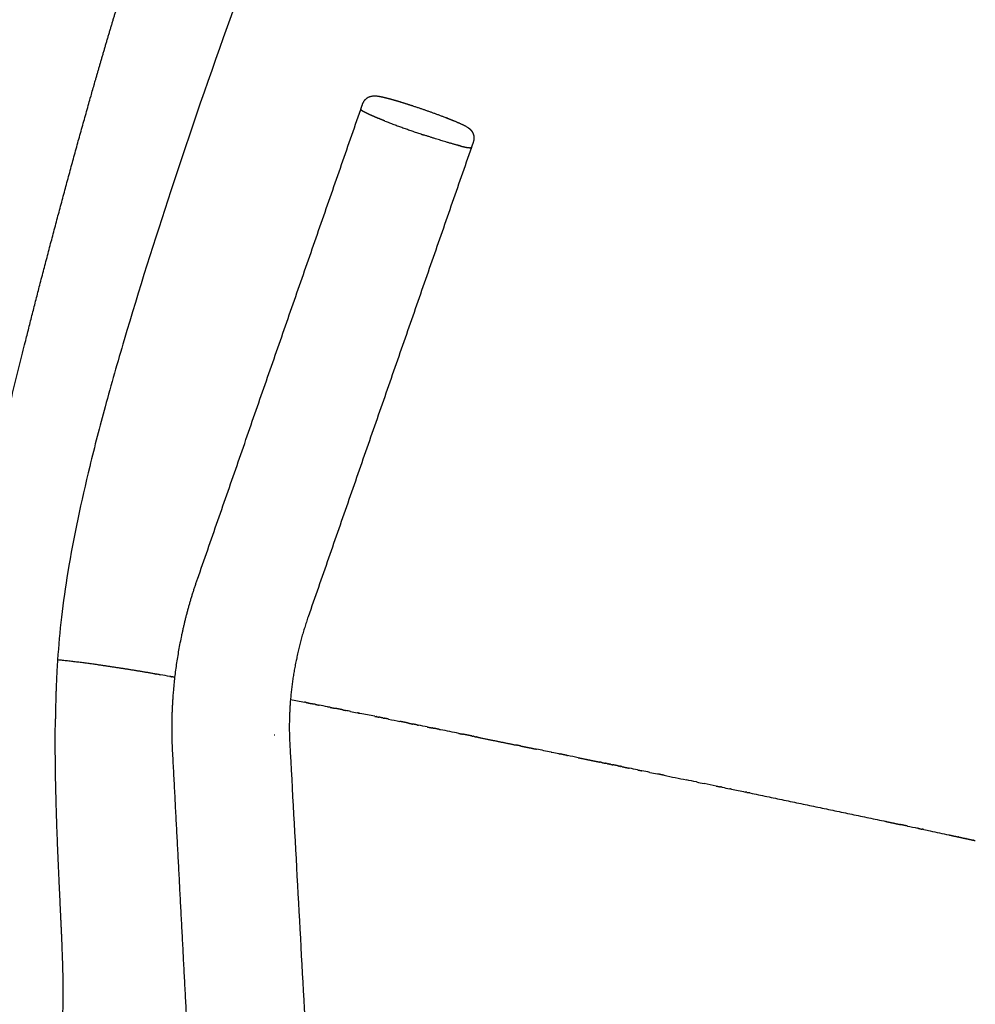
# Model space of a CAD drawing. Header units: millimetres. Extents: x 847 to 2889, y 2747 to 4819.
# Tile 5 of 26: x 1348 to 1525, y 3130 to 3312. Entities that reach past the tile are written whole.
import ezdxf

# ---------------------------------------------------------------- set-up
doc = ezdxf.new("R2010")
doc.units = ezdxf.units.MM
doc.header["$MEASUREMENT"] = 0
doc.layers.add('2DVýkres$viditelné$tečné', color=7, linetype='Continuous', true_color=0x000000)
doc.layers.add('2DVýkres$viditelné$čáry', color=7, linetype='Continuous', true_color=0x000000)

msp = doc.modelspace()

# ---------------------------------------------------------------- linework, layer by layer
at = {"layer": '2DVýkres$viditelné$tečné'}
msp.add_open_spline([(1423.31, 3401.17), (1422.47, 3399.45), (1420.69, 3395.68), (1416.87, 3387.28), (1411.76, 3375.52), (1405.46, 3360.34), (1397.13, 3339.44), (1387.14, 3312.82), (1376.63, 3282.38), (1369.01, 3258.19), (1364.13, 3241.12), (1360.41, 3226.84), (1357.61, 3213.84), (1355.9, 3201.83), (1355.4, 3196.38), (1355.23, 3193.73)], degree=3, knots=[0, 0, 0, 0, 1.545078, 3.363111, 7.446368, 11.881883, 16.62331, 25.596024, 34.812874, 42.597711, 46.053058, 49.128057, 54.502048, 56.774814, 58.913383, 58.913383, 58.913383, 58.913383], dxfattribs=at)
for points, weights, degree in [([(1427.42, 3294.15), (1427.38, 3294.16), (1427.34, 3294.17)], [1, 0.997712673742, 1], 2), ([(1427.5, 3294.11), (1427.47, 3294.13), (1427.44, 3294.14)], [3085.7631136, 3115.58186989, 3148.34446636], 2), ([(1355.23, 3193.73), (1354.97, 3189.92), (1354.87, 3186.35), (1354.83, 3182.82)], [3238.25832614, 3237.94947452, 3237.53889242, 3237.04457102], 3), ([(1355.81, 3146.69), (1355.56, 3152.08), (1354.99, 3163.7), (1354.75, 3176.38), (1354.83, 3182.82)], [3230.35761682, 3231.34027905, 3233.78201098, 3236.14282585, 3237.04457102], 3), ([(1395.41, 3179.87), (1395.46, 3179.85), (1395.51, 3179.84)], [3244.47459421, 3244.45092849, 3244.58057718], 2), ([(1355.3, 3117.95), (1356, 3122.37), (1356.51, 3131.35), (1356.07, 3141.29), (1355.81, 3146.69)], [3228.70156316, 3228.040673, 3227.88603759, 3229.37495458, 3230.35761682], 3)]:
    msp.add_rational_spline(points, weights, degree=degree, dxfattribs=at)
at = {"layer": '2DVýkres$viditelné$čáry'}
for points, weights, degree, knots in [([(1337.76, 3192.9), (1338.08, 3196.29), (1338.47, 3199.68), (1338.92, 3203.05), (1339.67, 3208.62), (1340.62, 3214.17), (1342.63, 3224.55), (1343.69, 3229.44), (1344.8, 3234.28), (1345.5, 3237.31), (1346.22, 3240.34), (1346.95, 3243.37), (1347.28, 3244.7), (1347.95, 3247.45), (1349.4, 3253.26), (1352.15, 3264.09), (1354.62, 3273.49), (1356.33, 3279.81), (1358.2, 3286.8), (1360.14, 3293.78), (1362.13, 3300.73), (1365.18, 3311.36), (1368.48, 3322.27), (1371.98, 3332.75), (1374.8, 3341.19), (1377.82, 3349.56), (1381.05, 3357.86), (1384.02, 3365.51), (1387.2, 3373.08), (1390.57, 3380.56), (1392.12, 3384), (1393.73, 3387.42), (1395.38, 3390.81), (1396.91, 3393.96), (1398.49, 3397.09), (1400.13, 3400.2), (1401.62, 3403.04), (1403.17, 3405.85), (1404.77, 3408.64), (1406.2, 3411.14), (1407.69, 3413.6), (1409.23, 3416.03)], [1, 0.999865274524, 0.999865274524, 1, 1.00012147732, 1.00018630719, 1.00029243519, 1.00033490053, 1.00040171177, 1.00038832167, 1.00038832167, 1.00040171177, 1.00040171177, 1.00040171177, 1.00040171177, 1.00040171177, 1.00040171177, 1.00040171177, 1.00037931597, 1.00037931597, 1.00040171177, 1.00053639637, 1.00062258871, 1.00061985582, 1.00041623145, 1.00041623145, 1.00061985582, 1.00038736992, 1.00038736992, 1.00061985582, 1.00055081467, 1.00055081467, 1.00061985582, 1.00053581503, 1.00053581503, 1.00061985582, 1.00050837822, 1.00050837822, 1.00061985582, 1.00045619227, 1.00045619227, 1.00061985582], 3, [0, 0, 0, 0, 2.748895, 2.748895, 2.748895, 18.311539, 18.311539, 32.055142, 32.055142, 32.055142, 34.567508, 34.567508, 34.567508, 35.6696, 36.84904, 39.400903, 44.68583, 44.68583, 44.68583, 50.522278, 50.522278, 50.522278, 81.501212, 81.501212, 81.501212, 88.67911, 88.67911, 88.67911, 95.300552, 95.300552, 95.300552, 98.342759, 98.342759, 98.342759, 101.172489, 101.172489, 101.172489, 103.762552, 103.762552, 103.762552, 106.084799, 106.084799, 106.084799, 106.084799]), ([(1411.79, 3296.76), (1411.98, 3297.32), (1412.38, 3297.77), (1412.92, 3298.03), (1413.01, 3298.07), (1413.19, 3298.14), (1413.56, 3298.24), (1414.09, 3298.28), (1414.87, 3298.19), (1415.44, 3298.06), (1415.77, 3297.98), (1417.1, 3297.66), (1418.98, 3297.1), (1421.18, 3296.38), (1423.27, 3295.69), (1425.34, 3294.95), (1427.39, 3294.16)], [1, 0.949035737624, 0.949035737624, 1, 1, 1, 1, 1, 1, 1, 1, 1.00056915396, 1.00099268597, 1.00117733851, 1.00096369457, 1.00096369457, 1.00117733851], 3, [0, 0, 0, 0, 0.469686, 0.469686, 0.469686, 0.548953, 0.622714, 0.785263, 0.974993, 1.252295, 1.252295, 1.252295, 7.811741, 7.811741, 7.811741, 9.585817, 9.585817, 9.585817, 9.585817]), ([(1415.18, 3293.88), (1414.95, 3293.98), (1414.72, 3294.07), (1414.29, 3294.24), (1413.86, 3294.43)], [3169.87611464, 3205.90806768, 3245.17262282, 3245.07849265, 3245.17262282], 2, [15.061988, 15.061988, 15.061988, 15.7079633, 15.7079633, 15.9594861, 15.9594861, 15.9594861]), ([(1427.42, 3294.15), (1427.68, 3294.05), (1428.16, 3293.86), (1429.01, 3293.51), (1429.88, 3293.14), (1430.71, 3292.74), (1431.16, 3292.48), (1431.34, 3292.36), (1431.45, 3292.28), (1431.57, 3292.19), (1431.88, 3291.89), (1432.05, 3291.69), (1432.19, 3291.4), (1432.45, 3290.87), (1432.49, 3290.27), (1432.29, 3289.71)], [1, 1, 1, 1, 1, 1, 1, 1, 0.999931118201, 0.999863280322, 0.999734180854, 0.999684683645, 0.999643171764, 0.948221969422, 0.948221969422, 0.999643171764], 3, [0, 0, 0, 0, 0.220051, 0.421333, 0.739906, 0.984326, 1.15883, 1.15883, 1.15883, 1.948632, 1.948632, 2.904555, 2.904555, 2.904555, 3.372939, 3.372939, 3.372939, 3.372939]), ([(1429.84, 3288.99), (1430.02, 3288.94), (1430.19, 3288.9), (1430.81, 3288.74), (1431.44, 3288.65)], [3172.761643, 3208.90951339, 3248.28968393, 3244.27246223, 3248.28968393], 2, [-3.2061902, -3.2061902, -3.2061902, -3.1415927, -3.1415927, -2.7997882, -2.7997882, -2.7997882]), ([(1376.56, 3176.94), (1376.28, 3182.22), (1376.54, 3187.6), (1378.09, 3198.31), (1379.38, 3203.6), (1381.16, 3208.71)], [3249.1217912, 3250.48635098, 3251.54020147, 3252.95909231, 3253.31876755, 3253.32094185], 3, [0.032114, 0.032114, 0.032114, 0.032114, 15.062855, 15.062855, 30.086462, 30.086462, 30.086462, 30.086462]), ([(1401.67, 3201.69), (1400.35, 3197.89), (1399.39, 3193.94), (1398.24, 3186), (1398.06, 3182.04), (1398.27, 3178.2)], [3254.71381414, 3254.8106714, 3254.54308376, 3253.29731207, 3252.32709603, 3251.026864], 3, [0.010801, 0.010801, 0.010801, 0.010801, 11.215358, 11.215358, 22.387312, 22.387312, 22.387312, 22.387312]), ([(1373.24, 3191.15), (1373.28, 3191.15), (1373.33, 3191.14), (1373.41, 3191.12), (1373.45, 3191.12), (1373.5, 3191.11)], [3250.8953223, 3250.93335065, 3250.97139789, 3251.04761903, 3251.08579296, 3251.12398551], 3, [20.2054381, 20.2054381, 20.2054381, 20.2054381, 20.3643122, 20.3643122, 20.5235585, 20.5235585, 20.5235585, 20.5235585]), ([(1401.33, 3185.83), (1401.39, 3185.82), (1401.44, 3185.81), (1401.51, 3185.8), (1401.53, 3185.79), (1401.54, 3185.79)], [3279.53235991, 3279.59378879, 3279.65522185, 3279.73247857, 3279.74829839, 3279.76411848], 3, [57.7665077, 57.7665077, 57.7665077, 57.7665077, 58.0015172, 58.0015172, 58.0620301, 58.0620301, 58.0620301, 58.0620301]), ([(1401.68, 3185.76), (1401.73, 3185.75), (1401.78, 3185.74), (1402.01, 3185.7), (1402.18, 3185.66), (1402.35, 3185.63)], [3279.90901039, 3279.96815062, 3280.02729461, 3280.27419473, 3280.46198428, 3280.64980909], 3, [58.246761, 58.246761, 58.246761, 58.246761, 58.4729528, 58.4729528, 59.1909537, 59.1909537, 59.1909537, 59.1909537]), ([(1402.51, 3185.6), (1402.57, 3185.58), (1402.63, 3185.57), (1402.68, 3185.56), (1402.69, 3185.56), (1402.69, 3185.56)], [3280.8307601, 3280.89311353, 3280.95547077, 3281.01941401, 3281.02099626, 3281.02257852], 3, [59.4215147, 59.4215147, 59.4215147, 59.4215147, 59.6598456, 59.6598456, 59.6658926, 59.6658926, 59.6658926, 59.6658926]), ([(1403.03, 3185.49), (1402.97, 3185.5), (1402.91, 3185.52), (1402.8, 3185.54), (1402.74, 3185.55), (1402.69, 3185.56)], [3281.39693226, 3281.33447024, 3281.27201185, 3281.14722724, 3281.08490101, 3281.02257852], 3, [410.5078623, 410.5078623, 410.5078623, 410.5078623, 410.7466821, 410.7466821, 410.9850248, 410.9850248, 410.9850248, 410.9850248]), ([(1403.03, 3185.49), (1403.08, 3185.48), (1403.14, 3185.47), (1403.36, 3185.43), (1403.54, 3185.39), (1403.71, 3185.36)], [3281.39693226, 3281.45842947, 3281.5199302, 3281.7710592, 3281.96071681, 3282.15040547], 3, [60.1427356, 60.1427356, 60.1427356, 60.1427356, 60.3777092, 60.3777092, 61.1021609, 61.1021609, 61.1021609, 61.1021609]), ([(1405.78, 3184.94), (1405.72, 3184.95), (1405.67, 3184.96), (1405.55, 3184.99), (1405.49, 3185), (1405.43, 3185.01)], [3284.44918164, 3284.38458772, 3284.31999664, 3284.19094877, 3284.12649198, 3284.06203812], 3, [406.6211579, 406.6211579, 406.6211579, 406.6211579, 406.8677276, 406.8677276, 407.1138065, 407.1138065, 407.1138065, 407.1138065]), ([(1405.78, 3184.94), (1405.85, 3184.93), (1405.9, 3184.92), (1406.2, 3184.86), (1406.43, 3184.81), (1406.67, 3184.76)], [3284.44918164, 3284.51840586, 3284.58330444, 3284.90910827, 3285.17005581, 3285.43104466], 3, [64.026837, 64.026837, 64.026837, 64.026837, 64.275489, 64.275489, 65.275065, 65.275065, 65.275065, 65.275065]), ([(1408.1, 3184.47), (1408.03, 3184.49), (1407.97, 3184.5), (1407.49, 3184.6), (1407.08, 3184.68), (1406.67, 3184.76)], [3287.02688218, 3286.95335497, 3286.87983045, 3286.34777304, 3285.88934527, 3285.43104464], 3, [403.343003, 403.343003, 403.343003, 403.343003, 403.62339, 403.62339, 405.372094, 405.372094, 405.372094, 405.372094]), ([(1408.1, 3184.47), (1408.22, 3184.45), (1408.34, 3184.43), (1408.51, 3184.39), (1408.57, 3184.38), (1408.62, 3184.37)], [3287.02688218, 3287.16124218, 3287.29561119, 3287.48835499, 3287.54672285, 3287.60509228], 3, [67.3027969, 67.3027969, 67.3027969, 67.3027969, 67.8148202, 67.8148202, 68.037215, 68.037215, 68.037215, 68.037215]), ([(1411.04, 3183.88), (1411.04, 3183.88), (1411.04, 3183.88), (1411.05, 3183.88), (1411.05, 3183.88), (1411.05, 3183.88), (1411.05, 3183.88), (1411.06, 3183.88)], [3290.31500918, 3290.31604283, 3290.31707421, 3290.31919812, 3290.3202896, 3290.32506128, 3290.32874154, 3290.33242187], 3, [71.47763692, 71.47763692, 71.47763692, 71.47763692, 71.48157066, 71.48157066, 71.48572934, 71.48572934, 71.49975128, 71.49975128, 71.49975128, 71.49975128]), ([(1411.11, 3183.87), (1411.11, 3183.87), (1411.11, 3183.87), (1411.09, 3183.87), (1411.07, 3183.87), (1411.06, 3183.88)], [3290.38703485, 3290.38598869, 3290.38494253, 3290.36673682, 3290.34957839, 3290.33242123], 3, [399.0738484, 399.0738484, 399.0738484, 399.0738484, 399.0778358, 399.0778358, 399.14323919, 399.14323919, 399.14323919, 399.14323919]), ([(1411.11, 3183.87), (1411.14, 3183.86), (1411.17, 3183.85), (1411.23, 3183.84), (1411.26, 3183.84), (1411.29, 3183.83)], [3290.38703572, 3290.4221672, 3290.45730247, 3290.5249915, 3290.55754469, 3290.59009813], 3, [71.5691052, 71.5691052, 71.5691052, 71.5691052, 71.7029358, 71.7029358, 71.826917, 71.826917, 71.826917, 71.826917]), ([(1414.4, 3183.2), (1414.46, 3183.19), (1414.53, 3183.18), (1414.66, 3183.15), (1414.72, 3183.14), (1414.78, 3183.13)], [3294.08208533, 3294.15368548, 3294.22528707, 3294.36863008, 3294.44037152, 3294.51211438], 3, [76.258752, 76.258752, 76.258752, 76.258752, 76.5312737, 76.5312737, 76.8043169, 76.8043169, 76.8043169, 76.8043169]), ([(1415.55, 3182.97), (1415.38, 3183), (1415.21, 3183.04), (1414.95, 3183.09), (1414.87, 3183.11), (1414.78, 3183.13)], [3295.37720929, 3295.18531397, 3294.99342859, 3294.7050711, 3294.60859146, 3294.51211438], 3, [392.685642, 392.685642, 392.685642, 392.685642, 393.416249, 393.416249, 393.783626, 393.783626, 393.783626, 393.783626]), ([(1416.58, 3182.76), (1416.51, 3182.78), (1416.45, 3182.79), (1416.32, 3182.81), (1416.26, 3182.83), (1416.06, 3182.87), (1415.93, 3182.89), (1415.81, 3182.92)], [3296.5328592, 3296.46023149, 3296.38760517, 3296.24249223, 3296.17000561, 3295.9529605, 3295.80840615, 3295.6638574], 3, [391.21915, 391.21915, 391.21915, 391.21915, 391.49561, 391.49561, 391.771549, 391.771549, 392.321864, 392.321864, 392.321864, 392.321864]), ([(1420.27, 3182.01), (1420.09, 3182.05), (1419.9, 3182.09), (1419.37, 3182.2), (1419.02, 3182.27), (1418.68, 3182.34)], [3300.70929817, 3300.49821057, 3300.28713354, 3299.68564754, 3299.29526456, 3298.90491929], 3, [385.921758, 385.921758, 385.921758, 385.921758, 386.724714, 386.724714, 388.209981, 388.209981, 388.209981, 388.209981]), ([(1420.27, 3182.01), (1420.41, 3181.99), (1420.54, 3181.96), (1420.74, 3181.92), (1420.81, 3181.91), (1420.95, 3181.88), (1421.01, 3181.86), (1421.08, 3181.85)], [3300.70929817, 3300.86106919, 3301.01284567, 3301.24072644, 3301.31682667, 3301.46916848, 3301.54541005, 3301.62165297], 3, [84.661927, 84.661927, 84.661927, 84.661927, 85.238935, 85.238935, 85.52823, 85.52823, 85.818052, 85.818052, 85.818052, 85.818052]), ([(1421.89, 3181.69), (1421.7, 3181.73), (1421.51, 3181.76), (1421.24, 3181.82), (1421.16, 3181.83), (1421.08, 3181.85)], [3302.54079512, 3302.32323588, 3302.10568739, 3301.79931571, 3301.71048343, 3301.62165297], 3, [383.599814, 383.599814, 383.599814, 383.599814, 384.427152, 384.427152, 384.765006, 384.765006, 384.765006, 384.765006]), ([(1423.75, 3181.31), (1423.82, 3181.3), (1423.88, 3181.28), (1424.08, 3181.24), (1424.22, 3181.21), (1424.43, 3181.17), (1424.5, 3181.16), (1424.58, 3181.14)], [3304.6571238, 3304.7275493, 3304.79797587, 3305.0252751, 3305.18215199, 3305.42392774, 3305.50882289, 3305.59371957], 3, [89.66341, 89.66341, 89.66341, 89.66341, 89.930996, 89.930996, 90.527023, 90.527023, 90.849551, 90.849551, 90.849551, 90.849551]), ([(1424.77, 3181.1), (1424.84, 3181.09), (1424.91, 3181.07), (1424.98, 3181.06), (1424.99, 3181.06), (1424.99, 3181.06)], [3305.81137021, 3305.8903049, 3305.9692409, 3306.05364365, 3306.05910909, 3306.06457454], 3, [91.1251692, 91.1251692, 91.1251692, 91.1251692, 91.4250378, 91.4250378, 91.4458, 91.4458, 91.4458, 91.4458]), ([(1426.02, 3180.85), (1425.82, 3180.89), (1425.61, 3180.93), (1425.34, 3180.99), (1425.27, 3181), (1425.13, 3181.03), (1425.06, 3181.04), (1424.99, 3181.06)], [3307.23862236, 3307.00478237, 3306.77095357, 3306.45830343, 3306.37947203, 3306.2219515, 3306.14326237, 3306.06457454], 3, [377.646862, 377.646862, 377.646862, 377.646862, 378.535513, 378.535513, 378.835126, 378.835126, 379.134209, 379.134209, 379.134209, 379.134209]), ([(1429.63, 3180.12), (1429.71, 3180.1), (1429.78, 3180.08), (1430, 3180.04), (1430.14, 3180.01), (1430.29, 3179.98)], [3311.35691489, 3311.44836767, 3311.53058641, 3311.77766837, 3311.9425354, 3312.10740744], 3, [98.1449445, 98.1449445, 98.1449445, 98.1449445, 98.4609431, 98.4609431, 99.094562, 99.094562, 99.094562, 99.094562]), ([(1432.03, 3179.63), (1431.8, 3179.67), (1431.58, 3179.72), (1431, 3179.84), (1430.64, 3179.91), (1430.29, 3179.98)], [3314.10301635, 3313.84631804, 3313.58963139, 3312.92440994, 3312.51589331, 3312.10740743], 3, [368.95526, 368.95526, 368.95526, 368.95526, 369.92993, 369.92993, 371.481301, 371.481301, 371.481301, 371.481301]), ([(1432.47, 3179.54), (1432.54, 3179.52), (1432.61, 3179.51), (1432.76, 3179.48), (1432.83, 3179.46), (1432.91, 3179.45)], [3314.60622611, 3314.69030873, 3314.77439259, 3314.94270371, 3315.02693098, 3315.11115948], 3, [102.2557579, 102.2557579, 102.2557579, 102.2557579, 102.5748233, 102.5748233, 102.8944235, 102.8944235, 102.8944235, 102.8944235]), ([(1433.1, 3179.41), (1433.33, 3179.36), (1433.56, 3179.32), (1435.97, 3178.83), (1438.14, 3178.38), (1440.3, 3177.94)], [3315.33663223, 3315.59980675, 3315.86299321, 3318.62622926, 3321.12732274, 3323.62933202], 3, [103.179601, 103.179601, 103.179601, 103.179601, 104.178176, 104.178176, 113.663326, 113.663326, 113.663326, 113.663326]), ([(1441.05, 3177.79), (1441.67, 3177.66), (1442.29, 3177.54), (1443.23, 3177.35), (1443.54, 3177.28), (1443.91, 3177.21), (1443.97, 3177.2), (1444.03, 3177.18)], [3324.4954906, 3325.21603818, 3325.93666038, 3327.02114165, 3327.38494731, 3327.81375785, 3327.87874542, 3327.94373355], 3, [114.75782, 114.75782, 114.75782, 114.75782, 117.489197, 117.489197, 118.867924, 118.867924, 119.114196, 119.114196, 119.114196, 119.114196]), ([(1449.61, 3176.04), (1449.34, 3176.1), (1449.07, 3176.15), (1448.72, 3176.23), (1448.64, 3176.24), (1448.48, 3176.28), (1448.4, 3176.29), (1448.32, 3176.31)], [3334.44421431, 3334.12801406, 3333.81182572, 3333.4017129, 3333.30777738, 3333.12005443, 3333.02626698, 3332.93248061], 3, [343.237513, 343.237513, 343.237513, 343.237513, 344.43574, 344.43574, 344.791736, 344.791736, 345.147179, 345.147179, 345.147179, 345.147179]), ([(1451.72, 3175.61), (1452, 3175.56), (1452.28, 3175.5), (1453.61, 3175.23), (1454.65, 3175.01), (1455.7, 3174.8)], [3336.91202971, 3337.23686278, 3337.56170784, 3339.11328029, 3340.34016164, 3341.56720309], 3, [130.438291, 130.438291, 130.438291, 130.438291, 131.66833, 131.66833, 136.313171, 136.313171, 136.313171, 136.313171]), ([(1459.16, 3174.09), (1459.04, 3174.12), (1458.92, 3174.14), (1458.58, 3174.21), (1458.36, 3174.26), (1458.14, 3174.3)], [3345.63147612, 3345.49341627, 3345.35535945, 3344.95675769, 3344.69622028, 3344.43569267], 3, [329.112305, 329.112305, 329.112305, 329.112305, 329.635011, 329.635011, 330.621511, 330.621511, 330.621511, 330.621511]), ([(1459.83, 3173.96), (1459.94, 3173.93), (1460.06, 3173.91), (1460.35, 3173.85), (1460.52, 3173.81), (1460.86, 3173.74), (1461.03, 3173.71), (1461.21, 3173.67)], [3346.42119224, 3346.55905711, 3346.69692519, 3347.03630118, 3347.23781285, 3347.64148405, 3347.84364362, 3348.0458109], 3, [142.436672, 142.436672, 142.436672, 142.436672, 142.958312, 142.958312, 143.720711, 143.720711, 144.485504, 144.485504, 144.485504, 144.485504]), ([(1462.76, 3173.36), (1462.84, 3173.34), (1462.93, 3173.32), (1463.1, 3173.28), (1463.19, 3173.27), (1463.37, 3173.23), (1463.46, 3173.21), (1463.55, 3173.19)], [3349.87710216, 3349.97942336, 3350.08174674, 3350.28656273, 3350.38905534, 3350.60174192, 3350.71193624, 3350.82213322], 3, [146.794472, 146.794472, 146.794472, 146.794472, 147.181456, 147.181456, 147.569064, 147.569064, 147.985779, 147.985779, 147.985779, 147.985779]), ([(1467.68, 3172.35), (1467.5, 3172.38), (1467.32, 3172.42), (1466.9, 3172.51), (1466.66, 3172.55), (1466.42, 3172.6)], [3355.71226603, 3355.50073443, 3355.28921482, 3354.79238042, 3354.50707524, 3354.22179072], 3, [316.398535, 316.398535, 316.398535, 316.398535, 317.198248, 317.198248, 318.27707, 318.27707, 318.27707, 318.27707]), ([(1478.43, 3170.13), (1478.43, 3170.13), (1478.42, 3170.14), (1478.31, 3170.16), (1478.22, 3170.18), (1478.13, 3170.2)], [3368.59630222, 3368.5864393, 3368.57657642, 3368.45281457, 3368.33892026, 3368.22503062], 3, [300.1832319, 300.1832319, 300.1832319, 300.1832319, 300.2204176, 300.2204176, 300.649849, 300.649849, 300.649849, 300.649849]), ([(1480.13, 3169.78), (1480.13, 3169.78), (1480.12, 3169.78), (1480.02, 3169.8), (1479.93, 3169.82), (1479.83, 3169.84)], [3370.64886383, 3370.64290586, 3370.6369479, 3370.51573594, 3370.40048688, 3370.28524277], 3, [297.6043184, 297.6043184, 297.6043184, 297.6043184, 297.6267702, 297.6267702, 298.0610902, 298.0610902, 298.0610902, 298.0610902]), ([(1510.16, 3163.5), (1510.27, 3163.48), (1510.38, 3163.45), (1510.6, 3163.41), (1510.71, 3163.38), (1511.04, 3163.31), (1511.26, 3163.27), (1511.48, 3163.22)], [3407.92080185, 3408.06109267, 3408.20139294, 3408.48229376, 3408.62289435, 3409.04557064, 3409.32767506, 3409.60981783], 3, [219.479442, 219.479442, 219.479442, 219.479442, 220.002082, 220.002082, 220.525771, 220.525771, 221.576299, 221.576299, 221.576299, 221.576299]), ([(1512.77, 3162.94), (1512.66, 3162.97), (1512.55, 3162.99), (1512.32, 3163.04), (1512.21, 3163.06), (1511.89, 3163.13), (1511.69, 3163.18), (1511.48, 3163.22)], [3411.2664321, 3411.12228292, 3410.97814378, 3410.6901878, 3410.54637092, 3410.13828161, 3409.87403292, 3409.60981784], 3, [246.876452, 246.876452, 246.876452, 246.876452, 247.413181, 247.413181, 247.948783, 247.948783, 248.933092, 248.933092, 248.933092, 248.933092]), ([(1514.82, 3162.51), (1514.82, 3162.51), (1514.81, 3162.51), (1514.76, 3162.52), (1514.7, 3162.53), (1514.65, 3162.55)], [3413.89622702, 3413.89128349, 3413.88633996, 3413.81299292, 3413.74459167, 3413.67619269], 3, [243.6138912, 243.6138912, 243.6138912, 243.6138912, 243.6322825, 243.6322825, 243.8867626, 243.8867626, 243.8867626, 243.8867626]), ([(1514.82, 3162.51), (1514.93, 3162.49), (1515.05, 3162.46), (1515.27, 3162.41), (1515.38, 3162.39), (1515.49, 3162.37)], [3413.89622702, 3414.0407922, 3414.18536753, 3414.4735961, 3414.61724921, 3414.76091237], 3, [226.892621, 226.892621, 226.892621, 226.892621, 227.43015, 227.43015, 227.964176, 227.964176, 227.964176, 227.964176]), ([(1515.73, 3162.32), (1515.72, 3162.32), (1515.71, 3162.32), (1515.69, 3162.32), (1515.68, 3162.33), (1515.61, 3162.34), (1515.55, 3162.35), (1515.49, 3162.37)], [3415.06398615, 3415.05484865, 3415.0457112, 3415.01818585, 3414.99979808, 3414.90790847, 3414.83440911, 3414.76091237], 3, [242.1660428, 242.1660428, 242.1660428, 242.1660428, 242.2000238, 242.2000238, 242.2684064, 242.2684064, 242.5417567, 242.5417567, 242.5417567, 242.5417567]), ([(1520.47, 3161.3), (1520.93, 3161.2), (1521.39, 3161.1), (1521.96, 3160.98), (1522.08, 3160.96), (1522.19, 3160.93)], [3421.2137759, 3421.81143626, 3422.40936211, 3423.15967387, 3423.31178722, 3423.46391975], 3, [235.953639, 235.953639, 235.953639, 235.953639, 238.170486, 238.170486, 238.734112, 238.734112, 238.734112, 238.734112]), ([(1522.58, 3160.85), (1522.8, 3160.8), (1523.02, 3160.75), (1523.36, 3160.68), (1523.48, 3160.66), (1523.59, 3160.63)], [3423.96328945, 3424.25490357, 3424.54658956, 3424.9916405, 3425.14495129, 3425.29828308], 3, [239.35072, 239.35072, 239.35072, 239.35072, 240.430801, 240.430801, 240.998272, 240.998272, 240.998272, 240.998272]), ([(1523.98, 3160.55), (1524.2, 3160.5), (1524.42, 3160.45), (1524.76, 3160.38), (1524.88, 3160.35), (1525, 3160.33)], [3425.81472094, 3426.10420054, 3426.3937563, 3426.83906324, 3426.99475827, 3427.15047645], 3, [241.635274, 241.635274, 241.635274, 241.635274, 242.706287, 242.706287, 243.281933, 243.281933, 243.281933, 243.281933])]:
    msp.add_rational_spline(points, weights, degree=degree, knots=knots, dxfattribs=at)
for points, degree in [([(1381.16, 3208.71), (1396.3, 3252.22), (1411.43, 3295.73)], 2), ([(1411.43, 3295.74), (1411.61, 3296.24), (1411.78, 3296.75)], 2), ([(1432.29, 3289.7), (1432.11, 3289.19), (1431.94, 3288.69)], 2), ([(1431.94, 3288.68), (1416.81, 3245.19), (1401.68, 3201.7)], 2), ([(1374.21, 3190.99), (1373.97, 3191.03), (1373.74, 3191.07), (1373.5, 3191.11)], 3), ([(1376.03, 3190.67), (1375.45, 3190.77), (1374.86, 3190.87), (1374.27, 3190.98)], 3), ([(1398.41, 3186.42), (1399.27, 3186.24), (1400.14, 3186.07), (1401.01, 3185.9)], 3), ([(1401.17, 3185.87), (1401.17, 3185.86), (1401.17, 3185.86)], 2), ([(1405.26, 3185.04), (1404.74, 3185.15), (1404.23, 3185.25), (1403.71, 3185.36)], 3), ([(1409.55, 3184.18), (1409.24, 3184.24), (1408.93, 3184.31), (1408.62, 3184.37)], 3), ([(1409.55, 3184.18), (1409.97, 3184.1), (1410.38, 3184.01), (1410.8, 3183.93)], 3), ([(1411.04, 3183.88), (1410.96, 3183.9), (1410.88, 3183.91), (1410.8, 3183.93)], 3), ([(1414.02, 3183.28), (1413.11, 3183.46), (1412.2, 3183.65), (1411.29, 3183.83)], 3), ([(1416.58, 3182.76), (1417.28, 3182.62), (1417.98, 3182.48), (1418.68, 3182.34)], 3), ([(1423.75, 3181.31), (1423.21, 3181.42), (1422.67, 3181.53), (1422.12, 3181.64)], 3), ([(1429.63, 3180.12), (1428.5, 3180.34), (1427.37, 3180.57), (1426.24, 3180.8)], 3), ([(1379.67, 3117.63), (1378.12, 3147.27), (1376.56, 3176.91)], 2), ([(1398.27, 3178.18), (1409.69, 2968.81), (1421.1, 2759.44)], 2), ([(1446.71, 3176.64), (1445.82, 3176.82), (1444.92, 3177), (1444.03, 3177.18)], 3), ([(1448.16, 3176.34), (1447.73, 3176.43), (1447.3, 3176.52), (1446.87, 3176.6)], 3), ([(1451.72, 3175.61), (1451.07, 3175.75), (1450.42, 3175.88), (1449.77, 3176.01)], 3), ([(1462.76, 3173.36), (1462.24, 3173.46), (1461.72, 3173.57), (1461.21, 3173.67)], 3), ([(1465.02, 3172.89), (1464.53, 3172.99), (1464.04, 3173.09), (1463.55, 3173.19)], 3), ([(1465.02, 3172.89), (1465.49, 3172.8), (1465.96, 3172.7), (1466.42, 3172.6)], 3), ([(1467.68, 3172.35), (1469.05, 3172.07), (1470.42, 3171.78), (1471.79, 3171.5)], 3), ([(1473.65, 3171.12), (1473.03, 3171.25), (1472.41, 3171.37), (1471.79, 3171.5)], 3), ([(1473.65, 3171.12), (1474.13, 3171.02), (1474.61, 3170.92), (1475.08, 3170.82)], 3), ([(1477.31, 3170.36), (1476.57, 3170.52), (1475.82, 3170.67), (1475.08, 3170.82)], 3), ([(1478.43, 3170.13), (1478.9, 3170.04), (1479.37, 3169.94), (1479.83, 3169.84)], 3), ([(1480.13, 3169.78), (1480.99, 3169.6), (1481.85, 3169.43), (1482.71, 3169.25)], 3), ([(1512.77, 3162.94), (1513.4, 3162.81), (1514.02, 3162.68), (1514.65, 3162.55)], 3), ([(1515.79, 3162.3), (1515.78, 3162.31), (1515.76, 3162.31), (1515.74, 3162.31)], 3), ([(1515.79, 3162.3), (1516.2, 3162.22), (1516.6, 3162.13), (1517, 3162.04)], 3), ([(1517.01, 3162.04), (1517, 3162.04), (1517, 3162.04)], 2), ([(1517.01, 3162.04), (1518.16, 3161.8), (1519.31, 3161.55), (1520.46, 3161.31)], 3), ([(1520.47, 3161.3), (1520.46, 3161.3), (1520.46, 3161.31)], 2), ([(1522.22, 3160.93), (1522.21, 3160.93), (1522.19, 3160.93)], 2)]:
    msp.add_open_spline(points, degree=degree, dxfattribs=at)
for points, weights, degree in [([(1411.43, 3295.74), (1411.44, 3295.75), (1411.44, 3295.75)], [2809.78329867, 2810.94118959, 2812.13687879], 2), ([(1411.43, 3295.74), (1411.43, 3295.74), (1411.43, 3295.74)], [2805.83574658, 2806.2042962, 2806.57715476], 2), ([(1411.43, 3295.73), (1411.43, 3295.73), (1411.43, 3295.74)], [2777.87899077, 2778.11137196, 2778.36697424], 2), ([(1411.43, 3295.73), (1411.43, 3295.73), (1411.43, 3295.73)], [2802.12107557, 2803.10868523, 2804.13137021], 2), ([(1411.43, 3295.72), (1411.43, 3295.73), (1411.43, 3295.73)], [2776.95497914, 2777.13915627, 2777.34753682], 2), ([(1411.43, 3295.72), (1411.43, 3295.72), (1411.43, 3295.72)], [2798.63921448, 2799.54778111, 2800.49028223], 2), ([(1411.43, 3295.71), (1411.43, 3295.72), (1411.43, 3295.72)], [2776.26368323, 2776.39720786, 2776.55583611], 2), ([(1411.43, 3295.7), (1411.43, 3295.71), (1411.43, 3295.71)], [2792.36946458, 2794.59256677, 2797.08937803], 2), ([(1411.45, 3295.68), (1411.44, 3295.69), (1411.43, 3295.7)], [2775.67971778, 2775.43863958, 2775.65792984], 2), ([(1411.44, 3295.75), (1411.44, 3295.75), (1411.44, 3295.75)], [2780.42516121, 2780.74532841, 2781.08653699], 2), ([(1411.45, 3295.67), (1411.45, 3295.67), (1411.45, 3295.68)], [2785.87384094, 2786.44193891, 2787.03795343], 2), ([(1411.46, 3295.65), (1411.46, 3295.66), (1411.45, 3295.67)], [2776.6252857, 2776.09359324, 2775.82565685], 2), ([(1411.47, 3295.64), (1411.47, 3295.65), (1411.46, 3295.65)], [2781.68933009, 2782.14836385, 2782.63596406], 2), ([(1411.49, 3295.62), (1411.48, 3295.63), (1411.47, 3295.64)], [2778.50031921, 2777.62019752, 2777.00293802], 2), ([(1411.5, 3295.62), (1411.49, 3295.62), (1411.49, 3295.62)], [2778.44639853, 2778.79112651, 2779.1646059], 2), ([(1411.5, 3295.78), (1411.52, 3295.79), (1411.53, 3295.79)], [2794.64316419, 2797.12012102, 2799.91847202], 2), ([(1411.52, 3295.59), (1411.51, 3295.61), (1411.5, 3295.62)], [2781.31027301, 2780.07900543, 2779.11108209], 2), ([(1411.53, 3295.59), (1411.53, 3295.59), (1411.52, 3295.59)], [2776.13964138, 2776.36772798, 2776.62429696], 2), ([(1411.53, 3295.79), (1411.54, 3295.79), (1411.54, 3295.79)], [2853.9058031, 2854.84182159, 2855.78884776], 2), ([(1411.56, 3295.56), (1411.55, 3295.57), (1411.53, 3295.59)], [2785.06056266, 2783.47272928, 2782.15008906], 2), ([(1411.57, 3295.55), (1411.57, 3295.56), (1411.56, 3295.56)], [2774.76368482, 2774.87554715, 2775.01518208], 2), ([(1411.61, 3295.53), (1411.59, 3295.54), (1411.57, 3295.55)], [2789.75661969, 2787.80407908, 2786.11995893], 2), ([(1411.62, 3295.52), (1411.61, 3295.52), (1411.61, 3295.53)], [2774.3131859, 2774.31192777, 2774.3373117], 2), ([(1411.66, 3295.49), (1411.64, 3295.51), (1411.62, 3295.52)], [2795.40390464, 2793.07577215, 2791.02069171], 2), ([(1411.67, 3295.48), (1411.67, 3295.49), (1411.66, 3295.49)], [2774.78283232, 2774.67420933, 2774.59070622], 2), ([(1411.72, 3295.45), (1411.7, 3295.47), (1411.67, 3295.48)], [2802.00790996, 2799.29053563, 2796.85228739], 2), ([(1411.73, 3295.44), (1411.73, 3295.45), (1411.72, 3295.45)], [2776.16734228, 2775.95973568, 2775.77537368], 2), ([(1411.79, 3295.41), (1411.76, 3295.43), (1411.73, 3295.44)], [2809.57416053, 2806.4511072, 2803.61474598], 2), ([(1411.8, 3295.4), (1411.79, 3295.41), (1411.79, 3295.41)], [2778.46146428, 2778.16585874, 2777.89131769], 2), ([(1412.02, 3295.28), (1411.91, 3295.34), (1411.8, 3295.4)], [1, 0.999777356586, 1], 2), ([(1412.04, 3295.27), (1412.03, 3295.27), (1412.02, 3295.28)], [2790.74943798, 2790.28148991, 2789.8268645], 2), ([(1412.21, 3295.18), (1412.12, 3295.23), (1412.04, 3295.27)], [2862.03480033, 2850.19330354, 2839.97320934], 2), ([(1412.23, 3295.17), (1412.22, 3295.17), (1412.21, 3295.18)], [2803.39454907, 2802.91341597, 2802.4402429], 2), ([(1412.43, 3295.07), (1412.32, 3295.12), (1412.23, 3295.17)], [2889.95175897, 2875.99308215, 2863.73761843], 2), ([(1412.44, 3295.07), (1412.43, 3295.07), (1412.43, 3295.07)], [2819.55460353, 2819.16499273, 2818.77873718], 2), ([(1412.66, 3294.96), (1412.54, 3295.01), (1412.44, 3295.07)], [2921.89926075, 2905.66154676, 2891.22547914], 2), ([(1412.67, 3294.96), (1412.67, 3294.96), (1412.66, 3294.96)], [2839.18935828, 2839.01562304, 2838.84235306], 2), ([(1413.8, 3294.45), (1413.23, 3294.69), (1412.67, 3294.96)], [1, 0.999829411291, 1], 2), ([(1413.86, 3294.43), (1413.83, 3294.44), (1413.8, 3294.45)], [2962.76366501, 2959.52806073, 2956.3480102], 2), ([(1415.92, 3293.59), (1415.54, 3293.74), (1415.18, 3293.88)], [3244.36003647, 3185.1826789, 3133.45555571], 2), ([(1415.92, 3293.59), (1419.22, 3292.31), (1422.58, 3291.19)], [1, 0.999735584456, 1], 2), ([(1422.64, 3291.17), (1422.61, 3291.18), (1422.58, 3291.19)], [2770.17429043, 2769.93980354, 2769.73387099], 2), ([(1422.64, 3291.17), (1422.88, 3291.09), (1423.11, 3291.01)], [2774.84915833, 2771.83523936, 2770.25386045], 2), ([(1429.25, 3289.14), (1426.76, 3289.8), (1423.11, 3291.01)], [3247.04458367, 2824.80342575, 2774.92886413], 2), ([(1429.55, 3289.06), (1429.4, 3289.1), (1429.25, 3289.14)], [3189.81605761, 3217.50021496, 3247.04458367], 2), ([(1429.55, 3289.06), (1429.6, 3289.05), (1429.64, 3289.04)], [3119.96126835, 3127.91867127, 3136.05624122], 2), ([(1429.84, 3288.99), (1429.74, 3289.01), (1429.64, 3289.04)], [3136.30795429, 3153.97231529, 3172.5070644], 2), ([(1431.59, 3288.64), (1431.52, 3288.64), (1431.44, 3288.65)], [2842.17834626, 2853.12060128, 2865.92306768], 2), ([(1431.59, 3288.64), (1431.62, 3288.63), (1431.65, 3288.63)], [2925.33285199, 2917.35514341, 2909.81252821], 2), ([(1431.65, 3288.63), (1431.68, 3288.63), (1431.7, 3288.63)], [2908.86647354, 2901.57062118, 2894.68482589], 2), ([(1431.65, 3288.63), (1431.65, 3288.63), (1431.65, 3288.63)], [2831.70114407, 2831.9973437, 2832.29517141], 2), ([(1431.71, 3288.63), (1431.71, 3288.63), (1431.7, 3288.63)], [2822.15404757, 2822.53947747, 2822.92825769], 2), ([(1431.71, 3288.63), (1431.73, 3288.63), (1431.76, 3288.63)], [2893.41227714, 2886.75578657, 2880.48676136], 2), ([(1431.76, 3288.63), (1431.78, 3288.63), (1431.8, 3288.63)], [2878.96445434, 2872.90778438, 2867.21828523], 2), ([(1431.76, 3288.63), (1431.76, 3288.63), (1431.76, 3288.63)], [2813.53705676, 2813.98023122, 2814.42890349], 2), ([(1431.81, 3288.63), (1431.8, 3288.63), (1431.8, 3288.63)], [2805.85017163, 2806.32216099, 2806.80209605], 2), ([(1431.81, 3288.63), (1431.82, 3288.63), (1431.84, 3288.64)], [2865.51721506, 2860.02373185, 2854.87929027], 2), ([(1431.85, 3288.64), (1431.84, 3288.64), (1431.84, 3288.64)], [2799.09339218, 2799.5678215, 2800.05282789], 2), ([(1431.85, 3288.64), (1431.86, 3288.64), (1431.87, 3288.64)], [2853.06481427, 2848.10068579, 2843.46952802], 2), ([(1431.88, 3288.64), (1431.88, 3288.64), (1431.87, 3288.64)], [2793.26671842, 2793.7197536, 2794.18606988], 2), ([(1431.88, 3288.64), (1431.91, 3288.65), (1431.93, 3288.67)], [1, 0.959606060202, 1], 2), ([(1431.93, 3288.68), (1431.93, 3288.68), (1431.93, 3288.68)], [2814.82226191, 2813.94527713, 2813.08979628], 2), ([(1431.93, 3288.68), (1431.93, 3288.67), (1431.93, 3288.67)], [2781.93504745, 2782.33294232, 2782.76924639], 2), ([(1431.94, 3288.68), (1431.94, 3288.68), (1431.93, 3288.68)], [2780.67971435, 2781.0050602, 2781.36733124], 2), ([(1431.94, 3288.7), (1431.94, 3288.7), (1431.94, 3288.7)], [2778.84914299, 2779.03791404, 2779.26108022], 2), ([(1431.94, 3288.68), (1431.94, 3288.69), (1431.94, 3288.69)], [2810.86104773, 2810.01306021, 2809.18768219], 2), ([(1362.69, 3192.82), (1358.97, 3193.35), (1355.23, 3193.73)], [1, 0.999805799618, 1], 2), ([(1362.69, 3192.82), (1362.72, 3192.81), (1362.75, 3192.81), (1362.78, 3192.8)], [3242.47109432, 3242.49096037, 3242.51084779, 3242.53075615], 3), ([(1373.24, 3191.15), (1368.02, 3192.05), (1362.78, 3192.8)], [1, 0.999897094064, 1], 2), ([(1374.21, 3190.99), (1374.23, 3190.98), (1374.25, 3190.98), (1374.27, 3190.98)], [3251.76626116, 3251.78384993, 3251.80144237, 3251.81903845], 3), ([(1376.03, 3190.67), (1376.06, 3190.66), (1376.08, 3190.66), (1376.1, 3190.66)], [3253.43304059, 3253.45289608, 3253.47275549, 3253.49261879], 3), ([(1376.3, 3190.62), (1376.23, 3190.63), (1376.17, 3190.64), (1376.1, 3190.66)], [3253.67692761, 3253.61545454, 3253.55401811, 3253.49261879], 3), ([(1376.3, 3190.62), (1376.32, 3190.62), (1376.34, 3190.61), (1376.36, 3190.61)], [3253.6769276, 3253.69711354, 3253.71730342, 3253.73749723], 3), ([(1376.99, 3190.5), (1376.78, 3190.53), (1376.57, 3190.57), (1376.36, 3190.61)], [3254.3279618, 3254.13078198, 3253.93395573, 3253.73749722], 3), ([(1401.17, 3185.87), (1401.11, 3185.88), (1401.06, 3185.89), (1401.01, 3185.9)], [3279.34845526, 3279.29046987, 3279.23248827, 3279.17451053], 3), ([(1401.33, 3185.83), (1401.28, 3185.84), (1401.23, 3185.85), (1401.17, 3185.86)], [3279.53235991, 3279.47408494, 3279.41581375, 3279.35754637], 3), ([(1401.68, 3185.76), (1401.63, 3185.77), (1401.59, 3185.78), (1401.54, 3185.79)], [3279.90901039, 3279.86071058, 3279.81241326, 3279.76411848], 3), ([(1402.51, 3185.6), (1402.46, 3185.61), (1402.4, 3185.62), (1402.35, 3185.63)], [3280.8307601, 3280.7704395, 3280.71012248, 3280.64980909], 3), ([(1405.26, 3185.04), (1405.32, 3185.03), (1405.38, 3185.02), (1405.43, 3185.01)], [3283.87185068, 3283.93524362, 3283.99863945, 3284.06203812], 3), ([(1414.02, 3183.28), (1414.11, 3183.26), (1414.19, 3183.24), (1414.28, 3183.23)], [3293.65373389, 3293.75113175, 3293.84853227, 3293.94593546], 3), ([(1414.4, 3183.2), (1414.36, 3183.21), (1414.32, 3183.22), (1414.28, 3183.23)], [3294.08208533, 3294.03670147, 3293.99131817, 3293.94593546], 3), ([(1415.55, 3182.97), (1415.64, 3182.95), (1415.72, 3182.94), (1415.81, 3182.92)], [3295.37720929, 3295.4727562, 3295.56830558, 3295.6638574], 3), ([(1421.89, 3181.69), (1421.97, 3181.67), (1422.05, 3181.65), (1422.12, 3181.64)], [3302.54079512, 3302.628645, 3302.71649664, 3302.80435002], 3), ([(1424.77, 3181.1), (1424.71, 3181.12), (1424.64, 3181.13), (1424.58, 3181.14)], [3305.81137021, 3305.73881889, 3305.66626867, 3305.59371957], 3), ([(1426.02, 3180.85), (1426.1, 3180.83), (1426.17, 3180.82), (1426.24, 3180.8)], [3307.23862236, 3307.32154163, 3307.40446232, 3307.4873844], 3), ([(1432.03, 3179.63), (1432.1, 3179.61), (1432.16, 3179.6), (1432.23, 3179.59)], [3314.10301635, 3314.17912148, 3314.25522764, 3314.33133482], 3), ([(1432.47, 3179.54), (1432.39, 3179.55), (1432.31, 3179.57), (1432.23, 3179.59)], [3314.60622611, 3314.51459421, 3314.42296378, 3314.33133482], 3), ([(1433.1, 3179.41), (1433.04, 3179.42), (1432.97, 3179.44), (1432.91, 3179.45)], [3315.33663223, 3315.26147367, 3315.18631609, 3315.11115948], 3), ([(1441.05, 3177.79), (1440.8, 3177.84), (1440.55, 3177.89), (1440.3, 3177.94)], [3324.49549056, 3324.20675908, 3323.91803958, 3323.62933225], 3), ([(1446.71, 3176.64), (1446.77, 3176.62), (1446.82, 3176.61), (1446.87, 3176.6)], [3331.06498634, 3331.12786564, 3331.19074544, 3331.25362574], 3), ([(1448.16, 3176.34), (1448.21, 3176.33), (1448.26, 3176.32), (1448.32, 3176.31)], [3332.74671523, 3332.80863655, 3332.87055835, 3332.93248061], 3), ([(1449.61, 3176.04), (1449.66, 3176.03), (1449.72, 3176.02), (1449.77, 3176.01)], [3334.44421431, 3334.50524929, 3334.56628472, 3334.62732059], 3), ([(1456.12, 3174.71), (1455.98, 3174.74), (1455.84, 3174.77), (1455.7, 3174.8)], [3342.06610409, 3341.89980103, 3341.73350109, 3341.56720409], 3), ([(1456.12, 3174.71), (1456.34, 3174.67), (1456.56, 3174.62), (1456.78, 3174.58)], [3342.06610408, 3342.32154362, 3342.57699052, 3342.83244547], 3), ([(1457.13, 3174.51), (1457.01, 3174.53), (1456.89, 3174.56), (1456.78, 3174.58)], [3343.24728742, 3343.10900434, 3342.97072373, 3342.83244547], 3), ([(1457.13, 3174.51), (1457.21, 3174.49), (1457.3, 3174.47), (1457.38, 3174.46)], [3343.24728742, 3343.34609218, 3343.44489821, 3343.54370553], 3), ([(1457.53, 3174.42), (1457.48, 3174.43), (1457.43, 3174.45), (1457.38, 3174.46)], [3343.72324599, 3343.66339869, 3343.60355187, 3343.54370553], 3), ([(1457.53, 3174.42), (1457.57, 3174.42), (1457.6, 3174.41), (1457.63, 3174.4)], [3343.72324599, 3343.76235632, 3343.80146686, 3343.84057762], 3), ([(1457.79, 3174.37), (1457.74, 3174.38), (1457.69, 3174.39), (1457.63, 3174.4)], [3344.02111186, 3343.96093328, 3343.9007552, 3343.84057762], 3), ([(1457.79, 3174.37), (1457.91, 3174.35), (1458.02, 3174.32), (1458.14, 3174.3)], [3344.02111186, 3344.15930278, 3344.29749634, 3344.43569267], 3), ([(1459.16, 3174.09), (1459.24, 3174.08), (1459.33, 3174.06), (1459.41, 3174.04)], [3345.63147612, 3345.73151372, 3345.83155291, 3345.93159374], 3), ([(1459.57, 3174.01), (1459.52, 3174.02), (1459.46, 3174.03), (1459.41, 3174.04)], [3346.11949035, 3346.0568575, 3345.9942253, 3345.93159374], 3), ([(1459.57, 3174.01), (1459.6, 3174), (1459.63, 3173.99), (1459.67, 3173.99)], [3346.11949035, 3346.15705491, 3346.1946197, 3346.23218473], 3), ([(1459.83, 3173.96), (1459.77, 3173.97), (1459.72, 3173.98), (1459.67, 3173.99)], [3346.42119224, 3346.35818907, 3346.29518657, 3346.23218473], 3), ([(1477.31, 3170.36), (1477.58, 3170.31), (1477.85, 3170.25), (1478.13, 3170.2)], [3367.24089528, 3367.56890207, 3367.89694695, 3368.22503062], 3), ([(1483, 3169.19), (1482.9, 3169.21), (1482.8, 3169.23), (1482.71, 3169.25)], [3374.12294666, 3374.00660048, 3373.89025961, 3373.77392401], 3), ([(1483, 3169.19), (1483.09, 3169.17), (1483.19, 3169.15), (1483.29, 3169.13)], [3374.12294666, 3374.24199205, 3374.36104299, 3374.4800995], 3), ([(1483.57, 3169.07), (1483.48, 3169.09), (1483.38, 3169.11), (1483.29, 3169.13)], [3374.82591289, 3374.71063652, 3374.5953654, 3374.4800995], 3), ([(1483.57, 3169.07), (1496.17, 3166.46), (1508.76, 3163.8)], [1, 0.999997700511, 1], 2), ([(1508.84, 3163.78), (1508.81, 3163.78), (1508.79, 3163.79), (1508.76, 3163.8)], [3406.24616662, 3406.21099209, 3406.17581816, 3406.14064482], 3), ([(1508.84, 3163.78), (1509.26, 3163.69), (1509.67, 3163.6), (1510.09, 3163.51)], [3406.24616649, 3406.77531374, 3407.30459454, 3407.83400991], 3), ([(1510.16, 3163.5), (1510.13, 3163.5), (1510.11, 3163.51), (1510.09, 3163.51)], [3407.92080186, 3407.89187081, 3407.86294017, 3407.83400992], 3), ([(1515.73, 3162.32), (1515.73, 3162.32), (1515.73, 3162.31), (1515.74, 3162.31)], [3415.06398615, 3415.06867302, 3415.07335981, 3415.07804626], 3), ([(1522.22, 3160.93), (1522.33, 3160.9), (1522.44, 3160.88), (1522.54, 3160.86)], [3423.50271625, 3423.64218276, 3423.78166541, 3423.9211645], 3), ([(1522.58, 3160.85), (1522.57, 3160.85), (1522.55, 3160.85), (1522.54, 3160.86)], [3423.96328944, 3423.94924763, 3423.93520598, 3423.9211645], 3), ([(1523.63, 3160.62), (1523.62, 3160.62), (1523.61, 3160.63), (1523.59, 3160.63)], [3425.35050098, 3425.33309474, 3425.31568878, 3425.29828308], 3), ([(1523.63, 3160.62), (1523.74, 3160.6), (1523.84, 3160.58), (1523.94, 3160.56)], [3425.35050098, 3425.48668517, 3425.62288593, 3425.75910356], 3), ([(1523.98, 3160.55), (1523.97, 3160.55), (1523.96, 3160.55), (1523.94, 3160.56)], [3425.81472094, 3425.7961815, 3425.77764237, 3425.75910356], 3), ([(1525.05, 3160.32), (1525.03, 3160.32), (1525.01, 3160.32), (1525, 3160.33)], [3427.21407338, 3427.19287397, 3427.171675, 3427.15047645], 3), ([(1525.05, 3160.32), (1525.15, 3160.29), (1525.25, 3160.27), (1525.35, 3160.25)], [3427.21407338, 3427.34884703, 3427.48363804, 3427.61844667], 3)]:
    msp.add_rational_spline(points, weights, degree=degree, dxfattribs=at)

doc.saveas('drawing.dxf')
